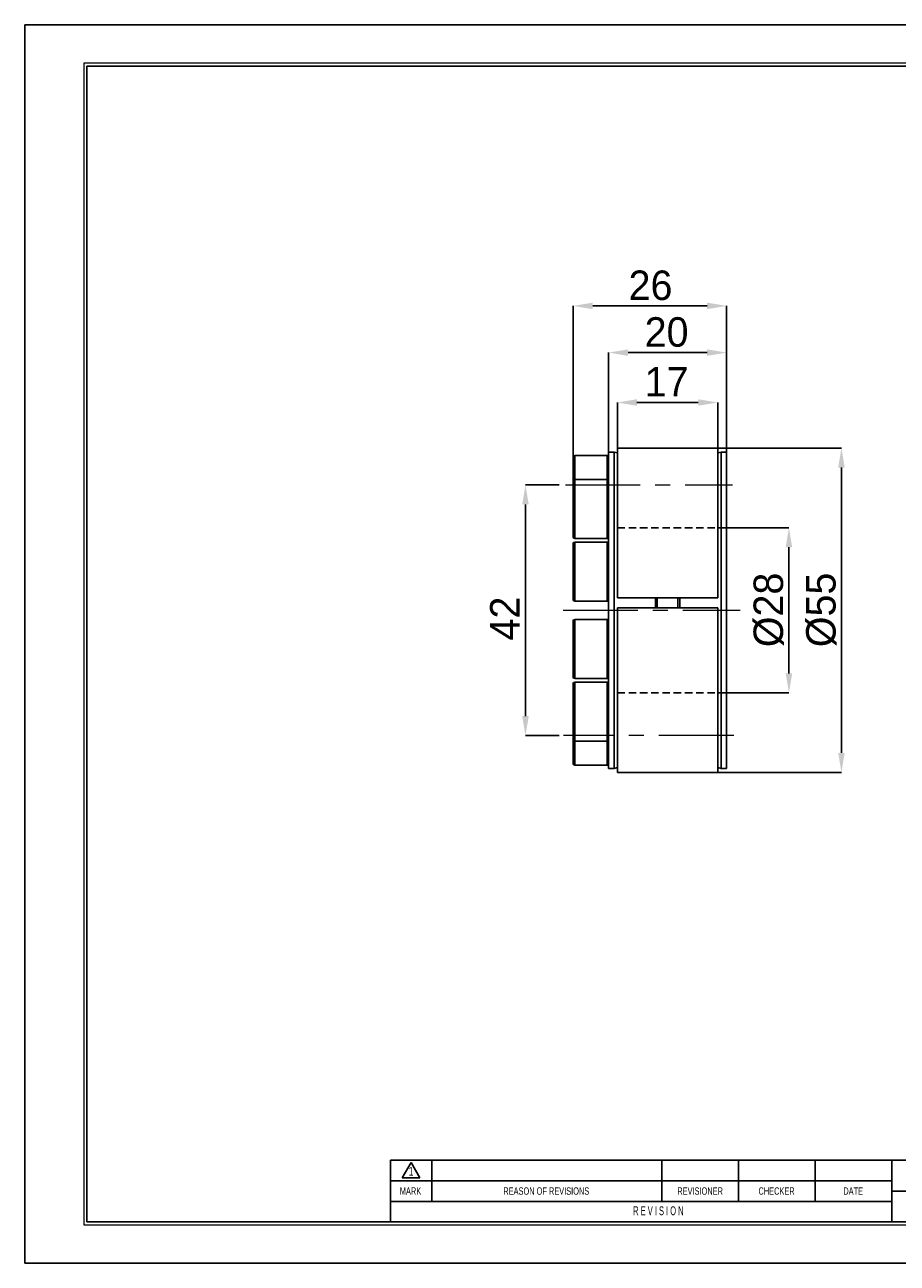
# Model space of a CAD drawing. Header units: millimetres. Extents: x 0 to 297, y 0 to 210.
# Tile 1 of 2: x 0 to 148, y 0 to 210. Entities that reach past the tile are written whole.
import ezdxf
from ezdxf.enums import TextEntityAlignment as Align

# ---------------------------------------------------------------- set-up
doc = ezdxf.new("R2010")
doc.units = ezdxf.units.MM
doc.header["$PDSIZE"] = -1
doc.linetypes.add('CENTERX2', pattern=[20.32, 12.7, -2.54, 2.54, -2.54])
doc.linetypes.add('HIDDEN', pattern=[1.905, 1.27, -0.635])
for name, color, linetype in [('가상선', 2, 'HIDDEN'), ('문자', 7, 'Continuous'), ('중심선', 1, 'CENTERX2')]:
    doc.layers.add(name, color=color, linetype=linetype)
doc.layers.add('치수선', color=5, linetype='Continuous', lineweight=15)
doc.styles.add('SLDTEXTSTYLE0', font='TXT', dxfattribs={"width": 0.75})
doc.styles.add('SLDTEXTSTYLE2', font='TXT', dxfattribs={"width": 0.75, "bigfont": 'bigfont'})
doc.styles.add('SLDTEXTSTYLE8', font='TXT', dxfattribs={"width": 0.633333})
doc.dimstyles.new('SLDDIMSTYLE0', dxfattribs={"dimtxt": 3.5, "dimasz": 3.302, "dimexe": 0, "dimexo": 0.0625, "dimgap": 0.875, "dimtad": 1, "dimrnd": 1e-09, "dimzin": 12, "dimdsep": 46, "dimtxsty": 'SLDTEXTSTYLE0', "dimsah": 1, "dimcen": 0.09, "dimadec": 0, "dimazin": 3, "dimtfac": 1, "dimtofl": 0, "dimtmove": 0, "dimatfit": 3, "dimfxl": 1, "dimfrac": 2, "dimtolj": 1, "dimtzin": 12, "dimarcsym": 0})
doc.dimstyles.new('SLDDIMSTYLE1', dxfattribs={"dimtxt": 3.5, "dimasz": 3.302, "dimexe": 0, "dimexo": 0.0625, "dimgap": 0.875, "dimtad": 1, "dimrnd": 1e-09, "dimzin": 12, "dimdsep": 46, "dimtxsty": 'SLDTEXTSTYLE0', "dimsah": 1, "dimcen": 0.09, "dimadec": 0, "dimazin": 3, "dimtfac": 1, "dimtmove": 0, "dimatfit": 0, "dimfxl": 1, "dimfrac": 2, "dimtolj": 1, "dimtzin": 12, "dimarcsym": 0})
doc.dimstyles.new('SLDDIMSTYLE2', dxfattribs={"dimtxt": 3.5, "dimasz": 3.302, "dimexe": 0, "dimexo": 0.0625, "dimgap": 0.875, "dimtad": 1, "dimdec": 0, "dimrnd": 1e-09, "dimzin": 12, "dimdsep": 46, "dimtxsty": 'SLDTEXTSTYLE0', "dimsah": 1, "dimcen": 0.09, "dimadec": 0, "dimazin": 3, "dimtfac": 1, "dimtofl": 0, "dimtmove": 0, "dimatfit": 3, "dimfxl": 1, "dimfrac": 2, "dimtolj": 1, "dimtzin": 12, "dimarcsym": 0})

# ---------------------------------------------------------------- blocks, each defined once
blk = doc.blocks.new('AAAA')
at = {"color": 250, "true_color": 0x191924}
for p, q in [((-298.87, 124.28), (-595.87, 124.28)), ((-595.87, 124.28), (-595.87, -85.72)), ((-595.87, -85.72), (-298.87, -85.72))]:
    blk.add_line(p, q, dxfattribs=at)
at = {"lineweight": 0}
for p, q in [((-305.37, 117.78), (-585.87, 117.78)), ((-585.87, 117.78), (-585.87, -79.22)), ((-585.87, -79.22), (-305.37, -79.22))]:
    blk.add_line(p, q, dxfattribs=at)
for p, q in [((-305.87, 117.28), (-585.37, 117.28)), ((-585.37, 117.28), (-585.37, -78.72)), ((-435.87, -68.22), (-533.87, -68.22)), ((-533.87, -68.22), (-533.87, -78.72)), ((-531.87, -71.21), (-530.37, -68.61)), ((-530.37, -68.61), (-528.87, -71.21)), ((-526.87, -68.22), (-526.87, -75.22)), ((-487.87, -68.22), (-487.87, -75.22)), ((-474.87, -68.22), (-474.87, -75.22)), ((-461.87, -68.22), (-461.87, -75.22)), ((-448.87, -68.22), (-448.87, -78.72)), ((-531.87, -71.21), (-528.87, -71.21)), ((-448.87, -71.72), (-533.87, -71.72)), ((-448.87, -75.22), (-533.87, -75.22)), ((-448.87, -73.52), (-435.87, -73.52)), ((-585.37, -78.72), (-305.87, -78.72))]:
    blk.add_line(p, q)
at = {"color": 250, "true_color": 0x191924, "width": 0.75}
for tag, height, style, p in [('TITLE', 2.5, 'SLDTEXTSTYLE2', (-358.7, -62.04)), ('도번', 2.5, 'SLDTEXTSTYLE2', (-344.69, -70.81)), ('필렛', 1.15, 'SLDTEXTSTYLE0', (-416.62, -75.73)), ('SCALE', 1.2, 'SLDTEXTSTYLE0', (-342.09, -76.51)), ('DATE', 1.2, 'SLDTEXTSTYLE0', (-318.85, -76.56)), ('모따기', 1.15, 'SLDTEXTSTYLE0', (-416.62, -78.33))]:
    blk.add_attdef(tag, text='', height=height, dxfattribs=dict(at, style=style)).set_placement(p, align=Align.BOTTOM_LEFT)
at = {"layer": '문자', "attachment_point": 2}
for s, insert, char_height, style in [('1', (-530.38, -69.37), 1.5, 'SLDTEXTSTYLE0'), ('MARK', (-530.48, -72.85), 1.25, 'SLDTEXTSTYLE0'), ('REASON OF REVISIONS', (-507.46, -72.85), 1.25, 'SLDTEXTSTYLE0'), ('REVISIONER', (-481.38, -72.85), 1.25, 'SLDTEXTSTYLE0'), ('CHECKER', (-468.42, -72.85), 1.25, 'SLDTEXTSTYLE0'), ('DATE', (-455.43, -72.85), 1.25, 'SLDTEXTSTYLE0'), ('R E V I S I O N', (-488.46, -76.07), 1.5, 'SLDTEXTSTYLE8')]:
    blk.add_mtext(s, dxfattribs=dict(at, insert=insert, char_height=char_height, style=style))
blk = doc.blocks.new('_D')
at = {"layer": 'Defpoints', "color": 0}
for p in [(117.51, 124.78), (117.51, 96.78), (129.58, 96.78)]:
    blk.add_point(p, dxfattribs=at)
at = {"layer": '치수선', "color": 0, "lineweight": -2}
for p, q in [((117.57, 124.78), (129.58, 124.78)), ((129.58, 121.48), (129.58, 100.08)), ((117.57, 96.78), (129.58, 96.78))]:
    blk.add_line(p, q, dxfattribs=at)
at = {"layer": '치수선', "color": 0}
for points in [[(129.03, 121.48), (130.13, 121.48), (129.58, 124.78)], [(129.03, 100.08), (130.13, 100.08), (129.58, 96.78)]]:
    blk.add_solid(points, dxfattribs=at)
at = {"layer": '치수선', "color": 3, "insert": (123.58, 110.84), "char_height": 5, "attachment_point": 2, "rotation": 90}
blk.add_mtext('\\A1;%%c28', dxfattribs=at)
blk = doc.blocks.new('_D_1')
at = {"layer": 'Defpoints', "color": 0}
for p in [(117.51, 138.28), (138.48, 138.28), (117.51, 83.28)]:
    blk.add_point(p, dxfattribs=at)
at = {"layer": '치수선', "color": 0, "lineweight": -2}
for p, q in [((117.57, 138.28), (138.48, 138.28)), ((138.48, 86.58), (138.48, 134.98)), ((117.57, 83.28), (138.48, 83.28))]:
    blk.add_line(p, q, dxfattribs=at)
at = {"layer": '치수선', "color": 0}
for points in [[(137.93, 134.98), (139.03, 134.98), (138.48, 138.28)], [(137.93, 86.58), (139.03, 86.58), (138.48, 83.28)]]:
    blk.add_solid(points, dxfattribs=at)
at = {"layer": '치수선', "color": 3, "insert": (132.49, 110.84), "char_height": 5, "attachment_point": 2, "rotation": 90}
blk.add_mtext('\\A1;%%c55', dxfattribs=at)
blk = doc.blocks.new('_D_2')
at = {"layer": 'Defpoints', "color": 0}
for p in [(100.51, 146.01), (100.51, 138.28), (117.51, 138.28)]:
    blk.add_point(p, dxfattribs=at)
at = {"layer": '치수선', "color": 0, "lineweight": -2}
for p, q in [((100.51, 138.34), (100.51, 146.01)), ((114.21, 146.01), (103.81, 146.01)), ((117.51, 138.34), (117.51, 146.01))]:
    blk.add_line(p, q, dxfattribs=at)
at = {"layer": '치수선', "color": 0}
for points in [[(103.81, 146.56), (103.81, 145.46), (100.51, 146.01)], [(114.21, 146.56), (114.21, 145.46), (117.51, 146.01)]]:
    blk.add_solid(points, dxfattribs=at)
at = {"layer": '치수선', "color": 3, "insert": (108.84, 152.03), "char_height": 5, "attachment_point": 2}
blk.add_mtext('\\A1;17', dxfattribs=at)
blk = doc.blocks.new('_D_3')
at = {"layer": 'Defpoints', "color": 0}
for p in [(90.69, 132.03), (84.91, 89.53), (90.69, 89.53)]:
    blk.add_point(p, dxfattribs=at)
at = {"layer": '치수선', "color": 0, "lineweight": -2}
for p, q in [((90.63, 132.03), (84.91, 132.03)), ((84.91, 128.73), (84.91, 92.83)), ((90.63, 89.53), (84.91, 89.53))]:
    blk.add_line(p, q, dxfattribs=at)
at = {"layer": '치수선', "color": 0}
for points in [[(84.36, 128.73), (85.47, 128.73), (84.91, 132.03)], [(84.36, 92.83), (85.47, 92.83), (84.91, 89.53)]]:
    blk.add_solid(points, dxfattribs=at)
at = {"layer": '치수선', "color": 3, "insert": (78.91, 109.38), "char_height": 5, "attachment_point": 2, "rotation": 90}
blk.add_mtext('\\A1;42', dxfattribs=at)
blk = doc.blocks.new('_D_4')
at = {"layer": 'Defpoints', "color": 0}
for p in [(99.01, 154.47), (99.01, 137.6), (119.01, 137.6)]:
    blk.add_point(p, dxfattribs=at)
at = {"layer": '치수선', "color": 0, "lineweight": -2}
for p, q in [((99.01, 137.66), (99.01, 154.47)), ((115.71, 154.47), (102.31, 154.47)), ((119.01, 137.66), (119.01, 154.47))]:
    blk.add_line(p, q, dxfattribs=at)
at = {"layer": '치수선', "color": 0}
for points in [[(102.31, 155.02), (102.31, 153.92), (99.01, 154.47)], [(115.71, 155.02), (115.71, 153.92), (119.01, 154.47)]]:
    blk.add_solid(points, dxfattribs=at)
at = {"layer": '치수선', "color": 3, "insert": (108.84, 160.47), "char_height": 5, "attachment_point": 2}
blk.add_mtext('\\A1;20', dxfattribs=at)
blk = doc.blocks.new('_D_5')
at = {"layer": 'Defpoints', "color": 0}
for p in [(93.01, 162.39), (119.01, 137.6), (93.01, 132.72)]:
    blk.add_point(p, dxfattribs=at)
at = {"layer": '치수선', "color": 0, "lineweight": -2}
for p, q in [((93.01, 132.78), (93.01, 162.39)), ((115.71, 162.39), (96.31, 162.39)), ((119.01, 137.66), (119.01, 162.39))]:
    blk.add_line(p, q, dxfattribs=at)
at = {"layer": '치수선', "color": 0}
for points in [[(96.31, 162.94), (96.31, 161.84), (93.01, 162.39)], [(115.71, 162.94), (115.71, 161.84), (119.01, 162.39)]]:
    blk.add_solid(points, dxfattribs=at)
at = {"layer": '치수선', "color": 3, "insert": (106.11, 168.39), "char_height": 5, "attachment_point": 2}
blk.add_mtext('\\A1;26', dxfattribs=at)

msp = doc.modelspace()

# ---------------------------------------------------------------- linework, layer by layer
for p, q in [((93.008, 132.719), (93.008, 136.777)), ((98.758, 137.027), (93.258, 137.027)), ((93.258, 137.027), (93.258, 132.969)), ((98.758, 132.969), (98.758, 137.027)), ((99.938, 137.602), (99.008, 137.602)), ((99.008, 137.602), (99.008, 83.952)), ((100.508, 137.46), (99.938, 137.602)), ((99.938, 110.777), (99.938, 137.602)), ((117.508, 138.277), (100.508, 138.277)), ((100.508, 112.877), (100.508, 138.277)), ((117.508, 112.877), (117.508, 138.277)), ((118.078, 137.602), (117.508, 137.46)), ((119.008, 137.602), (118.078, 137.602)), ((118.078, 110.777), (118.078, 137.602)), ((119.008, 83.952), (119.008, 137.602)), ((93.008, 123.219), (93.008, 132.719)), ((98.758, 132.969), (93.258, 132.969)), ((93.258, 132.969), (93.258, 122.969)), ((98.758, 122.969), (98.758, 132.969)), ((93.008, 112.594), (93.008, 122.094)), ((93.258, 122.969), (98.758, 122.969)), ((98.758, 122.344), (93.258, 122.344)), ((93.258, 122.344), (93.258, 112.344)), ((98.758, 112.344), (98.758, 122.344)), ((93.258, 112.344), (98.758, 112.344)), ((117.508, 112.877), (100.508, 112.877)), ((106.938, 111.177), (106.938, 112.877)), ((107.258, 111.177), (107.258, 112.877)), ((110.758, 111.177), (110.758, 112.877)), ((111.078, 111.177), (111.078, 112.877)), ((98.758, 109.211), (93.258, 109.211)), ((93.258, 109.211), (93.258, 108.966)), ((98.758, 108.966), (98.758, 109.211)), ((99.938, 83.952), (99.938, 110.777)), ((100.508, 83.277), (100.508, 111.177)), ((100.508, 111.177), (117.508, 111.177)), ((117.508, 83.277), (117.508, 111.177)), ((118.078, 83.952), (118.078, 110.777)), ((93.008, 108.728), (93.008, 108.961)), ((93.008, 99.461), (93.008, 108.728)), ((93.258, 108.966), (93.258, 99.211)), ((98.758, 99.211), (98.758, 108.966)), ((93.258, 99.211), (98.758, 99.211)), ((93.008, 96.378), (93.008, 98.336)), ((98.758, 98.586), (93.258, 98.586)), ((93.258, 98.586), (93.258, 96.524)), ((98.758, 96.524), (98.758, 98.586)), ((93.008, 88.836), (93.008, 96.378)), ((93.258, 96.524), (93.258, 88.586)), ((98.758, 88.586), (98.758, 96.524)), ((93.008, 84.777), (93.008, 88.836)), ((93.258, 88.586), (98.758, 88.586)), ((93.258, 88.586), (93.258, 84.527)), ((98.758, 84.527), (98.758, 88.586)), ((93.258, 84.527), (98.758, 84.527)), ((99.938, 83.952), (100.508, 84.094)), ((117.508, 84.094), (118.078, 83.952)), ((99.008, 83.952), (99.938, 83.952)), ((100.508, 83.277), (117.508, 83.277)), ((118.078, 83.952), (119.008, 83.952))]:
    msp.add_line(p, q)
for centre, start, end in [((93.258, 136.777), 90, 180), ((98.758, 136.777), 0, 90), ((93.258, 132.719), 90, 180), ((98.758, 132.719), 0, 90), ((93.258, 123.219), 180, 270), ((93.258, 122.094), 90, 180), ((98.758, 123.219), 270, 0), ((98.758, 122.094), 0, 90), ((93.258, 112.594), 180, 270), ((98.758, 112.594), 270, 360), ((93.258, 108.961), 90, 180), ((98.758, 108.961), 0, 90), ((93.258, 99.461), 180, 270), ((98.758, 99.461), 270, 0), ((93.258, 98.336), 90, 180), ((98.758, 98.336), 0, 90), ((93.258, 88.836), 180, 270), ((98.758, 88.836), 270, 360), ((93.258, 84.777), 180, 270), ((98.758, 84.777), 270, 360)]:
    msp.add_arc(centre, 0.25, start, end)
at = {"layer": '가상선'}
for p, q in [((100.508, 124.777), (117.508, 124.777)), ((100.508, 96.777), (117.508, 96.777))]:
    msp.add_line(p, q, dxfattribs=at)
at = {"layer": '중심선', "linetype": 'CENTERX2', "lineweight": 0}
for p, q in [((91.68, 132.027), (120.007, 132.027)), ((91.281, 110.777), (121.285, 110.777)), ((120.235, 89.527), (91.385, 89.527))]:
    msp.add_line(p, q, dxfattribs=at)

# ---------------------------------------------------------------- block references
at = {"color": 7, "linetype": 'Continuous'}
msp.add_blockref('AAAA', (595.902, 85.776), dxfattribs=at)

# ---------------------------------------------------------------- dimensions: what is measured, and where the dimension line sits
at = {"layer": '치수선', "color": 5, "true_color": 0x0000ff}
for base, p1, p2, dimstyle, picture, middle in [((93.008, 162.385), (119.008, 137.602), (93.008, 132.719), 'SLDDIMSTYLE0', '_D_5', (106.108, 162.385)), ((99.008, 154.472), (119.008, 137.602), (99.008, 137.602), 'SLDDIMSTYLE1', '_D_4', (108.842, 154.472)), ((100.508, 146.012), (117.508, 138.277), (100.508, 138.277), 'SLDDIMSTYLE1', '_D_2', (108.842, 146.012))]:
    dim = msp.add_linear_dim(base=base, p1=p1, p2=p2, dimstyle=dimstyle, override={"dimtxt": 5, "dimtxsty": 'Standard', "dimclrt": 3}, dxfattribs=at)
    dim.commit()
    dim.dimension.update_dxf_attribs({"geometry": picture, "text_midpoint": middle, "dimtype": 160})
for base, p1, p2, picture, middle in [((138.484, 138.277), (117.508, 83.277), (117.508, 138.277), '_D_1', (138.484, 110.838)), ((129.578, 96.777), (117.508, 124.777), (117.508, 96.777), '_D', (129.578, 110.838))]:
    dim = msp.add_linear_dim(base=base, p1=p1, p2=p2, angle=90, text='%%c<>', dimstyle='SLDDIMSTYLE0', override={"dimtxt": 5, "dimtxsty": 'Standard', "dimclrt": 3}, dxfattribs=at)
    dim.commit()
    dim.dimension.update_dxf_attribs({"geometry": picture, "text_midpoint": middle, "dimtype": 160})
dim = msp.add_linear_dim(base=(84.914879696, 89.527153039), p1=(90.688004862, 132.027153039), p2=(90.688004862, 89.527153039), angle=90, dimstyle='SLDDIMSTYLE2', override={"dimtxt": 5, "dimtxsty": 'Standard', "dimclrt": 3}, dxfattribs=at)
dim.commit()
dim.dimension.update_dxf_attribs({"geometry": '_D_3', "text_midpoint": (84.914879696, 109.380681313), "dimtype": 160})

doc.saveas('drawing.dxf')
